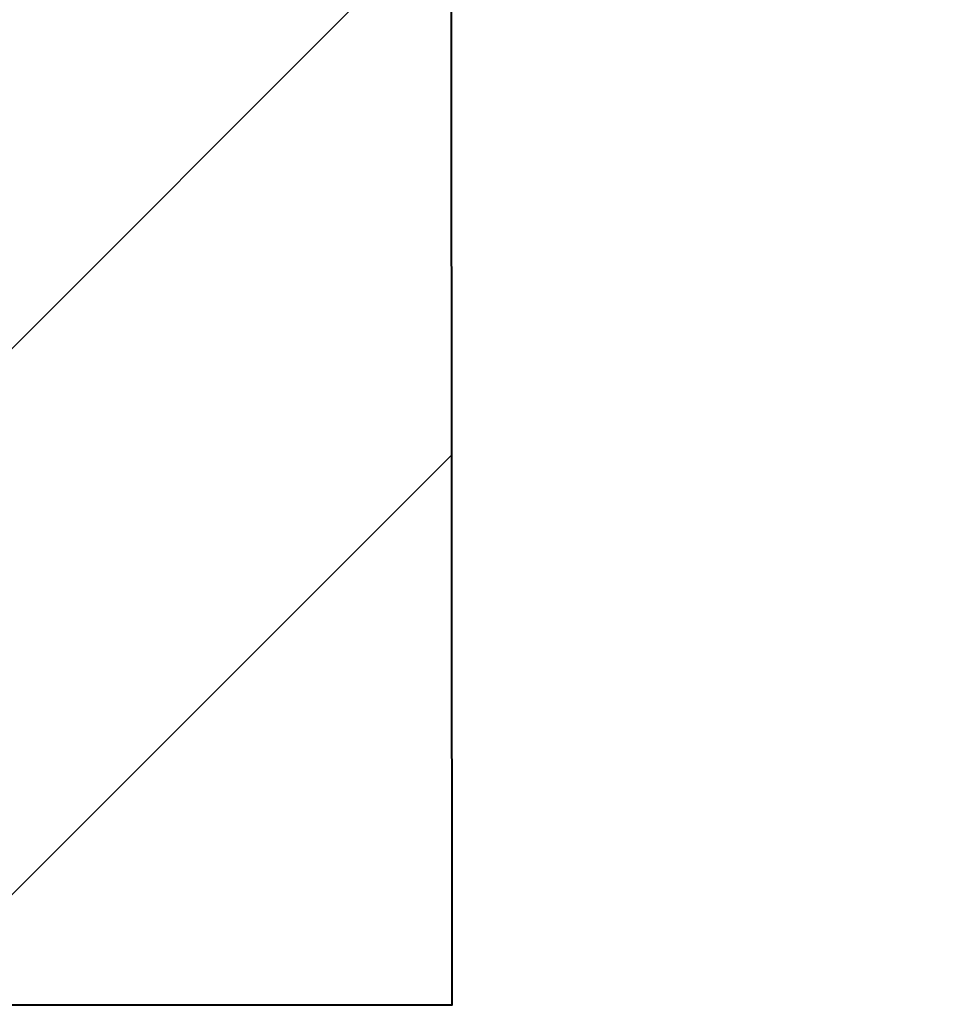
# Model space of a CAD drawing. Header units: metres. Extents: x -138 to 797, y -50 to 519.
# Tile 213 of 256: x 76.96 to 78.32, y 367.5 to 368.97. Entities that reach past the tile are written whole.
import ezdxf
from ezdxf.enums import TextEntityAlignment as Align

# ---------------------------------------------------------------- set-up
doc = ezdxf.new("R2010")
doc.units = ezdxf.units.M
doc.header["$MEASUREMENT"] = 0
for name, color, linetype, lineweight in [('B_ANNO_TEXT', 7, 'Continuous', 18), ('B_DETAIL', 7, 'Continuous', 18), ('B_DETAIL_OBJ', 7, 'Continuous', 40)]:
    doc.layers.add(name, color=color, linetype=linetype, lineweight=lineweight)
doc.styles.add('Annotative', font='calibri.ttf', dxfattribs={"height": 0.0625})

# ---------------------------------------------------------------- blocks, each defined once
blk = doc.blocks.new('*U5621')
at = {"layer": 'B_DETAIL'}
h = blk.add_hatch(dxfattribs=at)
h.set_pattern_fill('ANSI32', color=256, scale=4.592338)
h.set_pattern_definition([(45, (238.645, 47.9562), (-1.217727, 1.217727), []), (45, (239.4569, 47.9562), (-1.217727, 1.217727), [])])
h.paths.add_polyline_path([(190.4285, 106.5058), (186.6168, 106.5058), (186.6168, 100.6626), (190.4285, 100.6626), (190.4278, 102.1262, 0.713325), (189.3095, 102.51), (189.1773, 102.1256, -1), (187.9685, 102.5411), (188.7402, 104.786, -0.901732), (189.9787, 104.4988), (190.9747, 104.4988), (191.1525, 104.683), (191.1525, 105.7754)])
at = {"layer": 'B_DETAIL_OBJ', "flags": 128}
blk.add_lwpolyline([(186.6168, 106.5058), (186.6168, 100.6626), (190.4285, 100.6626), (190.4278, 102.1256, 0.713683), (189.3095, 102.51)], format="xyb", dxfattribs=at)
at = {"layer": 'B_ANNO_TEXT', "style": 'Annotative'}
blk.add_attdef('DIM8', text='', height=1.5, dxfattribs=at).set_placement((182.277, 126.1044), align=Align.MIDDLE_CENTER)
blk.add_attdef('DIM10', text='', height=1.5, rotation=300, dxfattribs=at).set_placement((32.2459, 105.4056), align=Align.MIDDLE_CENTER)

msp = doc.modelspace()

# ---------------------------------------------------------------- block references
msp.add_blockref('*U5621', (-112.8286, 266.8387))

doc.saveas('drawing.dxf')
